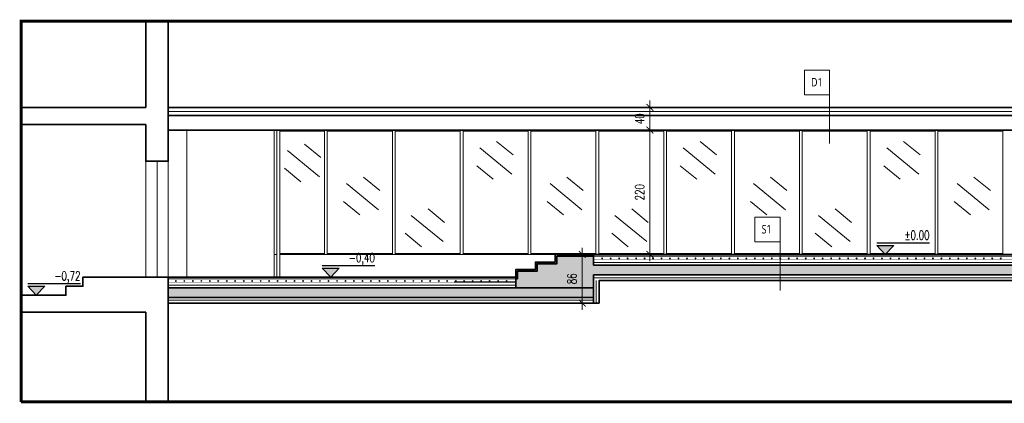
# Model space of a CAD drawing. Header units: inches. Extents: x 0 to 111471, y -105323 to 11070.
# Tile 124 of 256: x 38380 to 40122, y -27469 to -26791. Entities that reach past the tile are written whole.
import ezdxf
from ezdxf.enums import TextEntityAlignment as Align

# ---------------------------------------------------------------- set-up
doc = ezdxf.new("R2010")
doc.units = ezdxf.units.IN
doc.header["$MEASUREMENT"] = 0
doc.linetypes.add('DASHDOTX2', pattern=[50.8, 25.4, -12.7, 0, -12.7])
doc.linetypes.add('HIDDEN', pattern=[9.525, 6.35, -3.175])
for name, color, linetype, lineweight in [('888 drzwi i okna', 4, 'Continuous', 0), ('888 ocieplenie', 20, 'Continuous', 9), ('888 opisy', 3, 'Continuous', 0), ('888 osie', 5, 'DASHDOTX2', 13), ('888 sciany', 2, 'Continuous', 35), ('888 sciany istniejące', 2, 'Continuous', 35), ('888 widok', 8, 'Continuous', 0), ('888 wymiary', 1, 'Continuous', 0), ('A_hiden', 8, 'Continuous', 5), ('SC_izolacja term-obrys', 132, 'Continuous', 18), ('Wymiary', 85, 'Continuous', 18)]:
    doc.layers.add(name, color=color, linetype=linetype, lineweight=lineweight)
doc.layers.add('DA_stolarka istniejąca', color=3, linetype='Continuous')
doc.styles.get("Standard").update_dxf_attribs({"font": 'arial.ttf'})
doc.styles.add('TS 100_ILIARD', font='trebuc.ttf', dxfattribs={"width": 0.8, "height": 16})
doc.styles.add('TS 100_opisy', font='romans.shx', dxfattribs={"width": 0.7, "height": 16})
doc.styles.add('TS 100_opisy bold', font='romand.shx', dxfattribs={"width": 0.7, "height": 16})
doc.styles.add('TS 100_wymiary', font='romans.shx', dxfattribs={"width": 0.7, "height": 16})
doc.linetypes.add('BATTING', pattern='A,0.00254,-2.54,[134,ltypeshp.shx,S=2.54,R=0,X=-2.54,Y=0],-5.08,[134,ltypeshp.shx,S=2.54,R=180,X=2.54,Y=0],-2.54', length=10.16254)
doc.dimstyles.new('Dim Style 100', dxfattribs={"dimtxt": 16, "dimasz": 12, "dimexe": 12, "dimexo": 2, "dimgap": 10, "dimtad": 1, "dimdec": 0, "dimzin": 9, "dimtxsty": 'TS 100_wymiary', "dimblk": 'ARCHTICK', "dimcen": 2.5, "dimdle": 12, "dimclrd": 256, "dimclrt": 2, "dimadec": 0, "dimazin": 2, "dimtfac": 1, "dimtdec": 0, "dimtix": 1, "dimtmove": 2, "dimatfit": 3, "dimfxl": 0, "dimlwd": -1, "dimarcsym": 0})

# ---------------------------------------------------------------- blocks, each defined once
blk = doc.blocks.new('opis pomieszczeń 100')
blk.add_lwpolyline([(-28.2, 52.9), (19.3, 52.9), (19.3, 6.6), (-28.2, 6.6)], close=True)
at = {"style": 'TS 100_ILIARD', "width": 0.8}
blk.add_attdef('NR', (-15.6, 21.5), '', height=16, dxfattribs=at)
at = {"style": 'TS 100_opisy bold', "width": 0.7, "flags": 1}
for tag, p in [('NAZWA', (-21, -21.8)), ('WYKOŃCZENIE', (-21.9, -42.1)), ('POWIERZCHNIA', (-22.6, -61.4))]:
    blk.add_attdef(tag, p, '', height=16, dxfattribs=at)
blk = doc.blocks.new('*U14')
at = {"linetype": 'Continuous'}
h = blk.add_hatch(color=256, dxfattribs=at)
h.dxf.hatch_style = 1
h.paths.add_polyline_path([(-7.5, 7.99), (0, 0), (7.5, 7.99)])
blk.add_line((39.13, 9.99), (-7.5, 9.99))
for points in [[(0, 0), (-7.5, 7.99), (-7.5, 7.99)], [(-7.5, 7.99), (7.5, 7.99), (7.5, 7.99)], [(0, 0), (7.5, 7.99), (7.5, 7.99)]]:
    blk.add_lwpolyline(points)
blk.add_attdef('PSS', text='', height=8).set_placement((39.13, 12.93), align=Align.RIGHT)
blk = doc.blocks.new('_ArchTick')
at = {"layer": 'Wymiary', "color": 0, "const_width": 0.15}
blk.add_lwpolyline([(-0.5, -0.5), (0.5, 0.5)], dxfattribs=at)
blk = doc.blocks.new('*D964')
at = {"layer": '888 wymiary'}
blk.add_line((39494.9, -27218), (39494.9, -26974), dxfattribs=at)
at = {"layer": '888 wymiary', "color": 0, "lineweight": -2}
for p, q in [((39514.9, -26986), (39482.9, -26986)), ((39514.9, -27206), (39482.9, -27206))]:
    blk.add_line(p, q, dxfattribs=at)
at = {"layer": 'Defpoints', "color": 0}
for p in [(39494.9, -26986), (39561.2, -26986), (39561.2, -27206)]:
    blk.add_point(p, dxfattribs=at)
at = {"layer": '888 wymiary', "linetype": 'ByBlock', "xscale": 12, "yscale": 12, "zscale": 12}
for p, rotation in [((39494.9, -26986), 90), ((39494.9, -27206), 270)]:
    blk.add_blockref('_ArchTick', p, dxfattribs=dict(at, rotation=rotation))
at = {"layer": '888 wymiary', "color": 2, "ltscale": 0.01, "insert": (39476.9, -27096), "char_height": 16, "attachment_point": 5, "rotation": 90, "style": 'TS 100_wymiary'}
blk.add_mtext('220', dxfattribs=at)
blk = doc.blocks.new('*D965')
at = {"layer": '888 wymiary'}
blk.add_line((39494.9, -26998), (39494.9, -26934), dxfattribs=at)
at = {"layer": '888 wymiary', "color": 0, "lineweight": -2}
for p, q in [((39494.9, -26946), (39506.9, -26946)), ((39494.9, -26986), (39482.9, -26986))]:
    blk.add_line(p, q, dxfattribs=at)
at = {"layer": 'Defpoints', "color": 0}
for p in [(39494.9, -26946), (39494.9, -26946), (39494.9, -26986)]:
    blk.add_point(p, dxfattribs=at)
at = {"layer": '888 wymiary', "linetype": 'ByBlock', "xscale": 12, "yscale": 12, "zscale": 12}
for p, rotation in [((39494.9, -26946), 90), ((39494.9, -26986), 270)]:
    blk.add_blockref('_ArchTick', p, dxfattribs=dict(at, rotation=rotation))
at = {"layer": '888 wymiary', "color": 2, "ltscale": 0.01, "insert": (39476.9, -26966), "char_height": 16, "attachment_point": 5, "rotation": 90, "style": 'TS 100_wymiary'}
blk.add_mtext('40', dxfattribs=at)
blk = doc.blocks.new('*D966')
at = {"layer": '888 wymiary'}
blk.add_line((39375.1, -27304), (39375.1, -27194), dxfattribs=at)
at = {"layer": '888 wymiary', "color": 0, "lineweight": -2}
for p, q in [((39395.1, -27206), (39363.1, -27206)), ((39395.1, -27292), (39363.1, -27292))]:
    blk.add_line(p, q, dxfattribs=at)
at = {"layer": 'Defpoints', "color": 0}
for p in [(39375.1, -27206), (39405.1, -27206), (39405.1, -27292)]:
    blk.add_point(p, dxfattribs=at)
at = {"layer": '888 wymiary', "linetype": 'ByBlock', "xscale": 12, "yscale": 12, "zscale": 12}
for p, rotation in [((39375.1, -27206), 90), ((39375.1, -27292), 270)]:
    blk.add_blockref('_ArchTick', p, dxfattribs=dict(at, rotation=rotation))
at = {"layer": '888 wymiary', "color": 2, "ltscale": 0.01, "insert": (39357.1, -27249), "char_height": 16, "attachment_point": 5, "rotation": 90, "style": 'TS 100_wymiary'}
blk.add_mtext('86', dxfattribs=at)

msp = doc.modelspace()

# ---------------------------------------------------------------- hatches: boundary and pattern name
at = {"layer": '888 widok'}
h = msp.add_hatch(dxfattribs=at)
h.set_pattern_fill('ANSI33', color=256, angle=90)
h.set_pattern_definition([(135, (-34536.658, 24946.32), (-4.49012806, -4.49012806), []), (135, (-34536.658, 24950.81), (-4.49012806, -4.49012806), [3.175, -1.5875])])
h.paths.add_polyline_path([(39395.076, -27225.039), (40931.277, -27225.039), (40931.277, -27242.039), (39395.076, -27242.039), (39395.076, -27265.038), (39257.403, -27265.038), (39257.403, -27249.038), (39260.403, -27249.038), (39260.403, -27235.705), (39295.403, -27235.705), (39295.403, -27222.372), (39330.403, -27222.372), (39330.403, -27209.039), (39395.076, -27209.039), (39395.076, -27215.539)])
h = msp.add_hatch(dxfattribs=at)
h.set_pattern_fill('ANSI33', color=256, angle=90)
h.set_pattern_definition([(135, (-36205.7755, 24986.319), (-4.49012806, -4.49012806), []), (135, (-36205.7755, 24990.809), (-4.49012806, -4.49012806), [3.175, -1.5875])])
h.paths.add_polyline_path([(38642.979, -27265.038), (39395.076, -27265.038), (39395.076, -27282.038), (38642.979, -27282.038)])

# ---------------------------------------------------------------- linework, layer by layer
at = {"layer": '888 drzwi i okna', "ltscale": 0.01}
for points in [[(38602.979, -27246.038), (38602.979, -27041.038)], [(38622.979, -27041.038), (38622.979, -27246.038)], [(38642.979, -27041.038), (38642.979, -27246.038)]]:
    msp.add_lwpolyline(points, dxfattribs=at)
at = {"layer": '888 ocieplenie', "linetype": 'BATTING', "ltscale": 0.5}
for p, q in [((40931.277, -27220.039), (39395.076, -27220.039)), ((39257.403, -27260.038), (38642.979, -27260.038))]:
    msp.add_line(p, q, dxfattribs=at)
at = {"layer": '888 ocieplenie', "linetype": 'BATTING', "ltscale": 0.7}
msp.add_lwpolyline([(40931.277, -26953.039), (40931.277, -26953.039), (38642.979, -26953.039)], dxfattribs=at)
at = {"layer": '888 ocieplenie', "linetype": 'BATTING', "ltscale": 0.5}
for points in [[(40931.277, -27247.039), (39395.076, -27247.039)], [(39400.076, -27252.039), (39400.076, -27292.039)], [(39395.076, -27287.038), (38642.979, -27287.038)]]:
    msp.add_lwpolyline(points, dxfattribs=at)
at = {"layer": '888 ocieplenie'}
for centre, radius in [((39410.441, -27212.919), 0.75), ((39410.441, -27212.919), 0.5), ((39425.441, -27212.919), 0.75), ((39425.441, -27212.919), 0.5), ((39440.441, -27212.919), 0.75), ((39440.441, -27212.919), 0.5), ((39455.441, -27212.919), 0.75), ((39455.441, -27212.919), 0.5), ((39470.441, -27212.919), 0.75), ((39470.441, -27212.919), 0.5), ((39485.441, -27212.919), 0.75), ((39485.441, -27212.919), 0.5), ((39500.441, -27212.919), 0.75), ((39500.441, -27212.919), 0.5), ((39515.441, -27212.919), 0.75), ((39515.441, -27212.919), 0.5), ((39530.441, -27212.919), 0.75), ((39530.441, -27212.919), 0.5), ((39545.441, -27212.919), 0.75), ((39545.441, -27212.919), 0.5), ((39560.441, -27212.919), 0.75), ((39560.441, -27212.919), 0.5), ((39575.441, -27212.919), 0.75), ((39575.441, -27212.919), 0.5), ((39590.441, -27212.919), 0.75), ((39590.441, -27212.919), 0.5), ((39605.441, -27212.919), 0.75), ((39605.441, -27212.919), 0.5), ((39620.441, -27212.919), 0.75), ((39620.441, -27212.919), 0.5), ((39635.441, -27212.919), 0.75), ((39635.441, -27212.919), 0.5), ((39650.441, -27212.919), 0.75), ((39650.441, -27212.919), 0.5), ((39665.441, -27212.919), 0.75), ((39665.441, -27212.919), 0.5), ((39680.441, -27212.919), 0.75), ((39680.441, -27212.919), 0.5), ((39695.441, -27212.919), 0.75), ((39695.441, -27212.919), 0.5), ((39710.441, -27212.919), 0.75), ((39710.441, -27212.919), 0.5), ((39725.441, -27212.919), 0.75), ((39725.441, -27212.919), 0.5), ((39740.441, -27212.919), 0.75), ((39740.441, -27212.919), 0.5), ((39755.441, -27212.919), 0.75), ((39755.441, -27212.919), 0.5), ((39770.441, -27212.919), 0.75), ((39770.441, -27212.919), 0.5), ((39785.441, -27212.919), 0.75), ((39785.441, -27212.919), 0.5), ((39800.441, -27212.919), 0.75), ((39800.441, -27212.919), 0.5), ((39815.441, -27212.919), 0.75), ((39815.441, -27212.919), 0.5), ((39830.441, -27212.919), 0.75), ((39830.441, -27212.919), 0.5), ((39845.441, -27212.919), 0.75), ((39845.441, -27212.919), 0.5), ((39860.441, -27212.919), 0.75), ((39860.441, -27212.919), 0.5), ((39875.441, -27212.919), 0.75), ((39875.441, -27212.919), 0.5), ((39890.441, -27212.919), 0.75), ((39890.441, -27212.919), 0.5), ((39905.441, -27212.919), 0.75), ((39905.441, -27212.919), 0.5), ((39920.441, -27212.919), 0.75), ((39920.441, -27212.919), 0.5), ((39935.441, -27212.919), 0.75), ((39935.441, -27212.919), 0.5), ((39950.455, -27212.919), 0.75), ((39950.455, -27212.919), 0.5), ((39965.455, -27212.919), 0.75), ((39965.455, -27212.919), 0.5), ((39980.455, -27212.919), 0.75), ((39980.455, -27212.919), 0.5), ((39995.455, -27212.919), 0.75), ((39995.455, -27212.919), 0.5), ((40010.455, -27212.919), 0.75), ((40010.455, -27212.919), 0.5), ((40025.455, -27212.919), 0.75), ((40025.455, -27212.919), 0.5), ((40040.455, -27212.919), 0.75), ((40040.455, -27212.919), 0.5), ((40055.455, -27212.919), 0.75), ((40055.455, -27212.919), 0.5), ((40070.455, -27212.919), 0.75), ((40070.455, -27212.919), 0.5), ((40085.455, -27212.919), 0.75), ((40085.455, -27212.919), 0.5), ((40100.455, -27212.919), 0.75), ((40100.455, -27212.919), 0.5), ((40115.455, -27212.919), 0.75), ((40115.455, -27212.919), 0.5), ((38656.337, -27252.918), 0.75), ((38656.337, -27252.918), 0.5), ((38671.337, -27252.918), 0.75), ((38671.337, -27252.918), 0.5), ((38686.337, -27252.918), 0.75), ((38686.337, -27252.918), 0.5), ((38701.337, -27252.918), 0.75), ((38701.337, -27252.918), 0.5), ((38716.337, -27252.918), 0.75), ((38716.337, -27252.918), 0.5), ((38731.337, -27252.918), 0.75), ((38731.337, -27252.918), 0.5), ((38746.337, -27252.918), 0.75), ((38746.337, -27252.918), 0.5), ((38761.337, -27252.918), 0.75), ((38761.337, -27252.918), 0.5), ((38776.337, -27252.918), 0.75), ((38776.337, -27252.918), 0.5), ((38791.337, -27252.918), 0.75), ((38791.337, -27252.918), 0.5), ((38806.337, -27252.918), 0.75), ((38806.337, -27252.918), 0.5), ((38821.337, -27252.918), 0.75), ((38821.337, -27252.918), 0.5), ((38836.337, -27252.918), 0.75), ((38836.337, -27252.918), 0.5), ((38851.337, -27252.918), 0.75), ((38851.337, -27252.918), 0.5), ((38866.337, -27252.918), 0.75), ((38866.337, -27252.918), 0.5), ((38881.337, -27252.918), 0.75), ((38881.337, -27252.918), 0.5), ((38896.337, -27252.918), 0.75), ((38896.337, -27252.918), 0.5), ((38911.337, -27252.918), 0.75), ((38911.337, -27252.918), 0.5), ((38926.337, -27252.918), 0.75), ((38926.337, -27252.918), 0.5), ((38941.337, -27252.918), 0.75), ((38941.337, -27252.918), 0.5), ((38956.337, -27252.918), 0.75), ((38956.337, -27252.918), 0.5), ((38971.337, -27252.918), 0.75), ((38971.337, -27252.918), 0.5), ((38986.337, -27252.918), 0.75), ((38986.337, -27252.918), 0.5), ((39001.337, -27252.918), 0.75), ((39001.337, -27252.918), 0.5), ((39016.337, -27252.918), 0.75), ((39016.337, -27252.918), 0.5), ((39031.337, -27252.918), 0.75), ((39031.337, -27252.918), 0.5), ((39046.337, -27252.918), 0.75), ((39046.337, -27252.918), 0.5), ((39061.337, -27252.918), 0.75), ((39061.337, -27252.918), 0.5), ((39076.337, -27252.918), 0.75), ((39076.337, -27252.918), 0.5), ((39091.337, -27252.918), 0.75), ((39091.337, -27252.918), 0.5), ((39106.337, -27252.918), 0.75), ((39106.337, -27252.918), 0.5), ((39121.337, -27252.918), 0.75), ((39121.337, -27252.918), 0.5), ((39136.337, -27252.918), 0.75), ((39136.337, -27252.918), 0.5), ((39151.337, -27252.918), 0.75), ((39151.337, -27252.918), 0.5), ((39166.337, -27252.918), 0.75), ((39166.337, -27252.918), 0.5), ((39181.337, -27252.918), 0.75), ((39181.337, -27252.918), 0.5), ((39196.337, -27252.918), 0.75), ((39196.337, -27252.918), 0.5), ((39211.337, -27252.918), 0.75), ((39211.337, -27252.918), 0.5), ((39226.337, -27252.918), 0.75), ((39226.337, -27252.918), 0.5), ((39241.337, -27252.918), 0.75), ((39241.337, -27252.918), 0.5)]:
    msp.add_circle(centre, radius, dxfattribs=at)
at = {"layer": '888 opisy'}
for points in [[(39812.652, -26923.442), (39812.652, -27009.585)], [(39725.166, -27183.442), (39725.166, -27269.585)]]:
    msp.add_lwpolyline(points, dxfattribs=at)
at = {"layer": '888 osie', "const_width": 5}
for points in [[(38382.585, -27466.645), (38382.585, -26793.357), (41313.013, -26793.357)], [(41313.013, -27466.645), (38382.585, -27466.645)]]:
    msp.add_lwpolyline(points, dxfattribs=at)
at = {"layer": '888 sciany'}
msp.add_line((39327.403, -27206.039), (40931.277, -27206.039), dxfattribs=at)
msp.add_line((39327.403, -27206.039), (40931.277, -27206.039), dxfattribs=at)
for points in [[(38602.979, -27246.038), (39257.403, -27246.038), (39257.403, -27232.705), (39292.403, -27232.705), (39292.403, -27219.372), (39327.403, -27219.372), (39327.403, -27206.039), (39395.076, -27206.039)], [(39257.403, -27249.038), (39260.403, -27249.038), (39260.403, -27235.705), (39295.403, -27235.705), (39295.403, -27222.372), (39330.403, -27222.372), (39330.403, -27209.039), (39395.076, -27209.039)], [(39327.403, -27206.039), (40642.818, -27206.039)], [(39327.403, -27206.039), (40642.818, -27206.039)], [(39257.403, -27246.038), (39257.403, -27265.038)]]:
    msp.add_lwpolyline(points, dxfattribs=at)
at = {"layer": '888 sciany istniejące', "ltscale": 0.01}
for points in [[(38642.979, -26793.357), (38642.979, -27041.038), (38602.979, -27041.038), (38602.979, -26976.038)], [(38602.979, -26946.038), (38602.979, -26793.357)], [(38382.585, -26946.038), (38602.979, -26946.038)], [(40931.277, -26946.039), (38642.979, -26946.039)], [(38642.979, -26960.039), (38642.979, -26946.039)], [(40931.277, -26946.039), (40931.277, -26960.039), (38642.979, -26960.039)], [(38602.979, -26976.038), (38382.585, -26976.038)], [(40931.277, -26986.039), (38642.979, -26986.039), (38642.979, -26986.039)], [(40931.277, -27206.039), (39327.403, -27206.039)], [(39395.076, -27225.039), (39395.076, -27206.039)], [(39395.076, -27225.039), (40931.277, -27225.039)], [(38382.585, -27278.038), (38461.979, -27278.038), (38461.979, -27262.038), (38491.979, -27262.038), (38491.979, -27246.038), (38642.979, -27246.038), (38642.979, -27246.038)], [(38642.979, -27292.039), (39395.076, -27292.039), (39395.076, -27242.039)], [(38642.979, -27246.038), (38642.979, -27466.645)], [(39395.076, -27242.039), (40931.277, -27242.039)], [(40931.277, -27252.039), (39405.076, -27252.039), (39405.076, -27292.039), (39395.076, -27292.039)], [(38642.979, -27265.038), (39395.076, -27265.038)], [(38642.979, -27282.038), (39395.076, -27282.038)], [(38382.585, -27308.038), (38602.979, -27308.038), (38602.979, -27466.645)]]:
    msp.add_lwpolyline(points, dxfattribs=at)
at = {"layer": '888 widok', "ltscale": 0.01}
for p, q in [((38830.146, -27246.038), (38830.146, -26986.039)), ((38840.159, -27246.038), (38840.159, -26986.039)), ((38919.24, -27206.039), (38919.24, -26986.039)), ((38924.24, -27206.039), (38924.24, -26986.039)), ((39039.24, -27206.039), (39039.24, -26986.039)), ((39044.24, -27206.039), (39044.24, -26986.039)), ((39159.24, -27206.039), (39159.24, -26986.039)), ((39164.24, -27206.039), (39164.24, -26986.039)), ((39279.24, -27206.039), (39279.24, -26986.039)), ((39284.24, -27206.039), (39284.24, -26986.039)), ((39399.24, -27206.039), (39399.24, -26986.039)), ((39404.24, -27206.039), (39404.24, -26986.039)), ((39519.24, -27206.039), (39519.24, -26986.039)), ((39524.24, -27206.039), (39524.24, -26986.039)), ((39639.24, -27206.039), (39639.24, -26986.039)), ((39644.24, -27206.039), (39644.24, -26986.039)), ((39759.24, -27206.039), (39759.24, -26986.039)), ((39764.24, -27206.039), (39764.24, -26986.039)), ((39879.24, -27206.039), (39879.24, -26986.039)), ((39884.24, -27206.039), (39884.24, -26986.039)), ((39999.24, -27206.039), (39999.24, -26986.039)), ((40004.24, -27206.039), (40004.24, -26986.039)), ((40119.24, -27206.039), (40119.24, -26986.039)), ((39181.818, -27204.039), (39279.24, -27204.039)), ((39284.24, -27204.039), (39399.24, -27204.039)), ((39404.24, -27204.039), (39519.24, -27204.039)), ((39524.24, -27204.039), (39639.24, -27204.039)), ((39644.24, -27204.039), (39759.24, -27204.039)), ((39764.24, -27204.039), (39879.24, -27204.039)), ((39884.24, -27204.039), (39999.24, -27204.039)), ((40004.24, -27204.039), (40119.24, -27204.039))]:
    msp.add_line(p, q, dxfattribs=at)
at = {"layer": '888 widok'}
for p, q in [((39181.818, -27206.039), (39279.24, -27206.039)), ((39181.818, -27206.039), (39279.24, -27206.039)), ((39284.24, -27206.039), (39327.403, -27206.039)), ((39284.24, -27206.039), (39327.403, -27206.039))]:
    msp.add_line(p, q, dxfattribs=at)
at = {"layer": '888 widok', "ltscale": 0.01}
for points in [[(38675.772, -26986.039), (38675.772, -27246.038)], [(38835.159, -27246.038), (38835.159, -26986.039)], [(38919.24, -26988.039), (38840.159, -26988.039)], [(39039.24, -26988.039), (38924.24, -26988.039)], [(39159.24, -26988.039), (39044.24, -26988.039)], [(39279.24, -26988.039), (39164.24, -26988.039)], [(39399.24, -26988.039), (39284.24, -26988.039)], [(39519.24, -26988.039), (39404.24, -26988.039)], [(39639.24, -26988.039), (39524.24, -26988.039)], [(39759.24, -26988.039), (39644.24, -26988.039)], [(39879.24, -26988.039), (39764.24, -26988.039)], [(39999.24, -26988.039), (39884.24, -26988.039)], [(40119.24, -26988.039), (40004.24, -26988.039)], [(38883.64, -27010.833), (38912.692, -27034.7)], [(39223.709, -27006.122), (39252.761, -27029.989)], [(39583.709, -27006.122), (39612.761, -27029.989)], [(39943.709, -27006.122), (39972.761, -27029.989)], [(38853.877, -27022.256), (38910.337, -27068.641)], [(39193.946, -27017.545), (39250.406, -27063.93)], [(39553.946, -27017.545), (39610.406, -27063.93)], [(39913.946, -27017.545), (39970.406, -27063.93)], [(38848.447, -27053.671), (38877.498, -27077.538)], [(39188.516, -27048.96), (39217.567, -27072.827)], [(39548.516, -27048.96), (39577.567, -27072.827)], [(39908.516, -27048.96), (39937.567, -27072.827)], [(38958.257, -27080.629), (39014.717, -27127.013)], [(38988.02, -27069.205), (39017.071, -27093.072)], [(39318.257, -27080.629), (39374.717, -27127.013)], [(39348.02, -27069.205), (39377.071, -27093.072)], [(39678.257, -27080.629), (39734.717, -27127.013)], [(39708.02, -27069.205), (39737.071, -27093.072)], [(40038.257, -27080.629), (40094.717, -27127.013)], [(40068.02, -27069.205), (40097.071, -27093.072)], [(38952.827, -27112.043), (38981.878, -27135.91)], [(39312.827, -27112.043), (39341.878, -27135.91)], [(39672.827, -27112.043), (39701.878, -27135.91)], [(40032.827, -27112.043), (40061.878, -27135.91)], [(39102.602, -27125.49), (39131.653, -27149.357)], [(39462.602, -27125.49), (39491.653, -27149.357)], [(39822.602, -27125.49), (39851.653, -27149.357)], [(39072.838, -27136.913), (39129.299, -27183.298)], [(39432.838, -27136.913), (39489.299, -27183.298)], [(39792.838, -27136.913), (39849.299, -27183.298)], [(39061.748, -27168.328), (39090.8, -27192.195)], [(39427.409, -27168.328), (39456.46, -27192.195)], [(39787.409, -27168.328), (39816.46, -27192.195)], [(38840.159, -27204.039), (38919.24, -27204.039)], [(38924.24, -27204.039), (39039.24, -27204.039)], [(39044.24, -27204.039), (39159.24, -27204.039)], [(39164.24, -27204.039), (39279.24, -27204.039)], [(38835.159, -27206.039), (38830.158, -27206.039)], [(39327.403, -27206.039), (38840.159, -27206.039)], [(39039.24, -27206.039), (38924.24, -27206.039)], [(39159.24, -27206.039), (39044.24, -27206.039)], [(39279.24, -27206.039), (39164.24, -27206.039)], [(39327.403, -27206.039), (39284.24, -27206.039)]]:
    msp.add_lwpolyline(points, dxfattribs=at)
at = {"layer": '888 widok'}
for points in [[(38830.146, -27206.039), (38835.159, -27206.039)], [(38840.159, -27206.039), (38919.24, -27206.039)], [(38924.24, -27206.039), (39039.24, -27206.039)], [(39044.24, -27206.039), (39159.24, -27206.039)], [(39164.24, -27206.039), (39279.24, -27206.039)], [(39181.818, -27206.039), (39279.24, -27206.039)], [(39284.24, -27206.039), (39327.403, -27206.039)], [(39284.24, -27206.039), (39327.403, -27206.039)]]:
    msp.add_lwpolyline(points, dxfattribs=at)
at = {"layer": 'A_hiden'}
for p, q in [((40931.277, -27209.039), (39395.076, -27209.039)), ((39395.076, -27209.039), (40931.277, -27209.039)), ((39257.403, -27249.038), (38642.979, -27249.038)), ((38642.979, -27249.038), (39257.403, -27249.038)), ((39148.67, -27254.538), (39257.403, -27254.538)), ((39257.403, -27255.038), (39148.67, -27255.038))]:
    msp.add_line(p, q, dxfattribs=at)
at = {"layer": 'SC_izolacja term-obrys', "linetype": 'HIDDEN', "const_width": 0.5}
for points in [[(39395.076, -27214.789), (40931.277, -27214.789)], [(38642.979, -27254.788), (39257.403, -27254.788)]]:
    msp.add_lwpolyline(points, dxfattribs=at)

# ---------------------------------------------------------------- block references
at = {"layer": '888 opisy'}
ref = msp.add_blockref('opis pomieszczeń 100', (39794.572, -26873.802), dxfattribs=dict(at, xscale=-0.938260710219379, yscale=0.938260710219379, zscale=0.938260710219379, rotation=180))
ref.add_attrib('NR', 'D1', (39779.966, -26908.92), dxfattribs={"layer": '0', "height": 15.0122, "style": 'TS 100_ILIARD', "width": 0.8})
ref = msp.add_blockref('opis pomieszczeń 100', (39707.086, -27133.802), dxfattribs=dict(at, xscale=-0.938260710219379, yscale=0.938260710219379, zscale=0.938260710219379, rotation=180))
ref.add_attrib('NR', 'S1', (39692.48, -27168.819), dxfattribs={"layer": '0', "height": 15.0122, "style": 'TS 100_ILIARD', "width": 0.8})
at = {"layer": 'DA_stolarka istniejąca'}
ref = msp.add_blockref('*U14', (39911.198, -27206.039), dxfattribs=dict(at, xscale=2, yscale=2, zscale=2))
ref.add_attrib('PSS', '%%p0.00', dxfattribs={"layer": '0', "height": 16, "style": 'TS 100_opisy', "width": 0.7}).set_placement((39989.461, -27184.667), align=Align.BOTTOM_RIGHT)
ref = msp.add_blockref('*U14', (38930.191, -27246.038), dxfattribs=dict(at, xscale=2, yscale=2, zscale=2))
ref.add_attrib('PSS', '-0,40', dxfattribs={"layer": '0', "height": 16, "style": 'TS 100_opisy', "width": 0.7}).set_placement((39008.454, -27224.666), align=Align.BOTTOM_RIGHT)
ref = msp.add_blockref('*U14', (38409.321, -27278.038), dxfattribs=dict(at, xscale=2, yscale=2, zscale=2))
ref.add_attrib('PSS', '-0,72', dxfattribs={"layer": '0', "height": 16, "style": 'TS 100_opisy', "width": 0.7}).set_placement((38487.584, -27256.666), align=Align.BOTTOM_RIGHT)

# ---------------------------------------------------------------- dimensions: what is measured, and where the dimension line sits
at = {"layer": '888 wymiary'}
for base, p1, p2, picture, middle in [((39494.882, -26946.039), (39494.882, -26986.039), (39494.882, -26946.039), '*D965', (39476.882, -26966.039)), ((39494.882, -26986.039), (39561.164, -27205.951), (39561.164, -26986.039), '*D964', (39476.882, -27095.995)), ((39375.099, -27206.039), (39405.076, -27292.039), (39405.076, -27206.039), '*D966', (39357.099, -27249.039))]:
    dim = msp.add_linear_dim(base=base, p1=p1, p2=p2, angle=90, dimstyle='Dim Style 100', dxfattribs=at)
    dim.commit()
    dim.dimension.update_dxf_attribs({"geometry": picture, "text_midpoint": middle})

doc.saveas('drawing.dxf')
